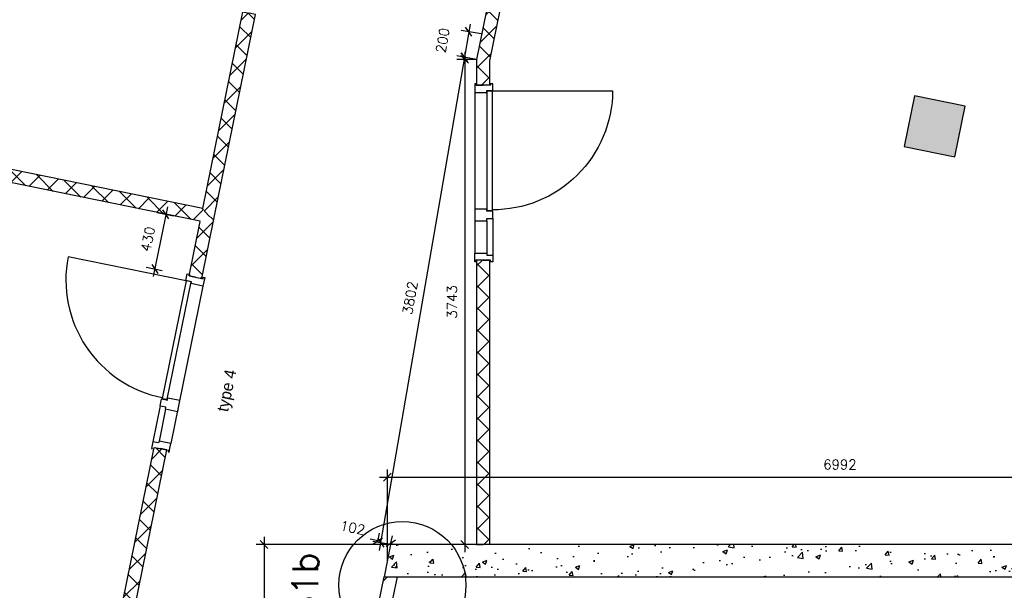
# Model space of a CAD drawing. Extents: x 145187 to 222247, y 87753 to 171871.
# Tile 33 of 37: x 158318 to 165923, y 142477 to 146881. Entities that reach past the tile are written whole.
import ezdxf
from ezdxf.enums import TextEntityAlignment as Align

# ---------------------------------------------------------------- set-up
doc = ezdxf.new("R2010")
doc.units = 0
doc.header["$LTSCALE"] = 5
doc.header["$MEASUREMENT"] = 0
doc.header["$PDMODE"] = 3
doc.header["$PDSIZE"] = 0.1
doc.layers.get('0').update_dxf_attribs({"linetype": 'CONTINUOUS'})
doc.layers.get('DEFPOINTS').update_dxf_attribs({"linetype": 'CONTINUOUS'})
for name, color, linetype in [('_DETAILNUMMERS', 4, 'CONTINUOUS'), ('_DETAILNUMMERSTEKST', 4, 'CONTINUOUS'), ('A--01A1_ACEER', 1, 'CONTINUOUS'), ('A--A22--_F123-', 9, 'CONTINUOUS'), ('A--L21A2_ISOLATIE', 1, 'CONTINUOUS'), ('A--L22--', 3, 'CONTINUOUS'), ('A--L22--_F--3-', 7, 'CONTINUOUS'), ('A--L31--', 2, 'CONTINUOUS'), ('A--L32--', 7, 'CONTINUOUS'), ('A--L32--_F123-', 1, 'CONTINUOUS'), ('A--L32--_F123-DRAAIR', 7, 'CONTINUOUS'), ('A--M$1A-_F123-', 1, 'CONTINUOUS'), ('A--M1$A-_F123-', 1, 'CONTINUOUS'), ('TEKSTKOZIJNMERK', 2, 'CONTINUOUS'), ('X--LR---_CP', 7, 'CONTINUOUS')]:
    doc.layers.add(name, color=color, linetype=linetype)
doc.styles.add('ALFA-0_25', font='ROMANS')
doc.styles.add('B-01', font='b-gbp')
doc.styles.add('HIEMSTRA', font='romans.shx')
doc.dimstyles.new('1op2', dxfattribs={"dimscale": 30, "dimtxt": 2.5, "dimasz": 2, "dimexe": 2, "dimexo": 0, "dimgap": 2, "dimtad": 1, "dimdec": 0, "dimzin": 0, "dimdsep": 46, "dimtxsty": 'HIEMSTRA', "dimblk1": 'OBLIQUE', "dimblk2": 'OBLIQUE', "dimsah": 1, "dimcen": -3, "dimdle": 2, "dimclrd": 2, "dimclre": 2, "dimclrt": 3, "dimadec": 0, "dimazin": 0, "dimtfac": 1, "dimtdec": 0, "dimtofl": 0, "dimtmove": 2, "dimatfit": 3, "dimldrblk": 'OBLIQUE', "dimfxl": 0, "dimtvp": 0.833333, "dimtolj": 1, "dimtzin": 0, "dimarcsym": 0})
doc.dimstyles.new('STANDARD$0', dxfattribs={"dimscale": 50, "dimtxt": 2.5, "dimasz": 2, "dimexe": 2, "dimexo": 0, "dimgap": 2, "dimtad": 1, "dimdec": 0, "dimzin": 0, "dimdsep": 46, "dimtxsty": 'ALFA-0_25', "dimblk1": 'OBLIQUE', "dimblk2": 'OBLIQUE', "dimsah": 1, "dimcen": -3, "dimdle": 2, "dimclrd": 1, "dimclre": 1, "dimclrt": 2, "dimadec": 0, "dimazin": 0, "dimtfac": 0.666667, "dimtofl": 0, "dimtmove": 2, "dimatfit": 3, "dimldrblk": 'OBLIQUE', "dimfxl": 0, "dimtvp": 0.833333, "dimtolj": 1, "dimtzin": 0, "dimarcsym": 0})

# ---------------------------------------------------------------- blocks, each defined once
blk = doc.blocks.new('dr_930type4')
at = {"layer": 'A--L32--_F123-', "color": 1}
for p, q in [((67, 0), (1307, 0)), ((1038, -139), (1322, -139)), ((1057, -93.8), (1307, -93.8))]:
    blk.add_line(p, q, dxfattribs=at)
at = {"layer": 'A--L32--_F123-'}
for points in [[(0, -9), (0, 0), (67, 0), (67, -93.8), (52, -93.8), (52, -139), (0, -139), (0, -121), (12, -121), (12, -9), (0, -9)], [(969, 0), (1055, 0), (1057, 0), (1057, -93.8), (1057, -93.8), (1040, -93.8), (1040, -137), (1038, -139), (986, -139), (984, -137), (984, -93.8), (969, -93.8), (967, -93.8), (967, 0)], [(1374, -9), (1374, 0), (1307, 0), (1307, -93.8), (1322, -93.8), (1322, -139), (1374, -139), (1374, -121), (1362, -121), (1362, -9), (1374, -9)], [(54, -95.6), (54, -135.6), (980.1, -135.6), (977.1, -95.6), (54, -95.6)]]:
    blk.add_lwpolyline(points, close=True, dxfattribs=at)
blk.add_point((1374, 0), dxfattribs=at)
blk.add_point((1374, 0), dxfattribs=at)
at = {"layer": 'A--L32--_F123-DRAAIR', "color": 1}
blk.add_lwpolyline([(54, -135.6), (54, -1065.6, 0.414214), (973, -135.8)], format="xyb", dxfattribs=at)
at = {"layer": 'X--LR---_CP', "color": 1, "linetype": 'Continuous'}
blk.add_point((0, 0), dxfattribs=at)
at = {"layer": 'X--LR---_CP', "color": 1}
blk.add_point((982, 0), dxfattribs=at)
blk = doc.blocks.new('DETAILNR')
at = {"layer": '_DETAILNUMMERS'}
blk.add_circle((32.9, -23.2), 490.7, dxfattribs=at)
at = {"layer": 'X--LR---_CP'}
blk.add_point((0, 0), dxfattribs=at)
at = {"layer": '_DETAILNUMMERSTEKST', "style": 'ALFA-0_25'}
blk.add_attdef('DETAILNR', text='', height=200, rotation=90, dxfattribs=at).set_placement((-618.4, 223.8), align=Align.RIGHT)
blk = doc.blocks.new('_OBLIQUE')
at = {"color": 0, "linetype": 'ByBlock'}
blk.add_line((-0.5, -0.5), (0.5, 0.5), dxfattribs=at)
blk = doc.blocks.new('*D173')
at = {"layer": 'A--M$1A-_F123-', "color": 1, "linetype": 'Continuous', "lineweight": -2}
for p, q in [((16610, 2466.9), (16610, 3171.8)), ((23602.4, 2509.9), (23602.4, 3171.8)), ((16550, 3111.8), (23662.4, 3111.8))]:
    blk.add_line(p, q, dxfattribs=at)
at = {"layer": 'DEFPOINTS', "color": 0, "linetype": 'Continuous'}
for p in [(23602.4, 3111.8), (23602.4, 2509.9), (16610, 2466.9)]:
    blk.add_point(p, dxfattribs=at)
at = {"layer": 'A--M$1A-_F123-', "color": 1, "linetype": 'Continuous', "lineweight": -2, "xscale": 60, "yscale": 60, "zscale": 60, "rotation": 180}
blk.add_blockref('_OBLIQUE', (16610, 3111.8), dxfattribs=at)
at = {"layer": 'A--M$1A-_F123-', "color": 1, "linetype": 'Continuous', "lineweight": -2, "xscale": 60, "yscale": 60, "zscale": 60}
blk.add_blockref('_OBLIQUE', (23602.4, 3111.8), dxfattribs=at)
at = {"layer": 'A--M$1A-_F123-', "color": 2, "linetype": 'Continuous', "insert": (20106.2, 3209.3), "char_height": 75, "attachment_point": 5, "style": 'ALFA-0_25'}
blk.add_mtext('\\A1;6992', dxfattribs=at)
blk = doc.blocks.new('*D174')
at = {"layer": 'A--M1$A-_F123-', "color": 2, "linetype": 'Continuous', "lineweight": -2}
for p, q in [((16535.3, 2612.3), (16549.1, 2679.8)), ((16537.1, 2621), (16478.3, 2633)), ((16635.4, 2591.9), (16649.2, 2659.4)), ((16637.2, 2600.6), (16696, 2588.7))]:
    blk.add_line(p, q, dxfattribs=at)
at = {"layer": 'DEFPOINTS', "color": 0, "linetype": 'Continuous'}
for p in [(16535.3, 2612.3), (16537.1, 2621), (16635.4, 2591.9)]:
    blk.add_point(p, dxfattribs=at)
at = {"layer": 'A--M1$A-_F123-', "color": 2, "linetype": 'Continuous', "lineweight": -2, "xscale": 60, "yscale": 60, "zscale": 60}
for p, rotation in [((16537.1, 2621), 348.4862903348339), ((16637.2, 2600.6), 168.4862903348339)]:
    blk.add_blockref('_OBLIQUE', p, dxfattribs=dict(at, rotation=rotation))
at = {"layer": 'A--M1$A-_F123-', "color": 3, "linetype": 'Continuous', "insert": (16342.4, 2721.3), "char_height": 75, "attachment_point": 5, "rotation": 348.48629, "style": 'HIEMSTRA'}
blk.add_mtext('\\A1;102', dxfattribs=at)
blk = doc.blocks.new('*D180')
at = {"layer": 'A--M1$A-_F123-', "color": 2, "linetype": 'Continuous', "lineweight": -2}
for p, q in [((14910.9, 5198.7), (14801.1, 4659.7)), ((14832.1, 5153.5), (14957.7, 5127.9)), ((14746.3, 4732.1), (14871.9, 4706.5))]:
    blk.add_line(p, q, dxfattribs=at)
at = {"layer": 'DEFPOINTS', "color": 0, "linetype": 'Continuous'}
for p in [(14832.1, 5153.5), (14746.3, 4732.1), (14813.1, 4718.5)]:
    blk.add_point(p, dxfattribs=at)
at = {"layer": 'A--M1$A-_F123-', "color": 2, "linetype": 'Continuous', "lineweight": -2, "xscale": 60, "yscale": 60, "zscale": 60}
for p, rotation in [((14898.9, 5139.9), 78.48629033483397), ((14813.1, 4718.5), 258.486290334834)]:
    blk.add_blockref('_OBLIQUE', p, dxfattribs=dict(at, rotation=rotation))
at = {"layer": 'A--M1$A-_F123-', "color": 3, "linetype": 'Continuous', "insert": (14760.4, 4948.7), "char_height": 75, "attachment_point": 5, "rotation": 78.48629, "style": 'HIEMSTRA'}
blk.add_mtext('\\A1;430', dxfattribs=at)
blk = doc.blocks.new('*U191')
at = {"layer": 'A--A22--_F123-', "linetype": 'Continuous'}
for p, q in [((-54.9, -19), (-29.8, 6.1)), ((30.4, -101.3), (-54.4, -16.5)), ((-98.3, -232.1), (29.8, -104)), ((1.7, -242.3), (-83.1, -157.5)), ((-27, -383.3), (-111.8, -298.5)), ((-141.7, -445.2), (-13.6, -317.1)), ((-55.8, -524.2), (-140.5, -439.5)), ((-185.1, -658.4), (-57, -530.2)), ((-84.5, -665.2), (-169.3, -580.5)), ((-228.5, -871.5), (-100.4, -743.3)), ((-113.2, -806.2), (-198, -721.4)), ((-141.9, -947.2), (-226.7, -862.4)), ((-272, -1084.6), (-143.8, -956.4)), ((-170.6, -1088.2), (-255.4, -1003.4)), ((-315.4, -1297.7), (-187.2, -1169.6)), ((-199.4, -1229.2), (-284.1, -1144.4)), ((-228.1, -1370.2), (-312.9, -1285.4)), ((-358.8, -1510.8), (-230.6, -1382.7)), ((-256.8, -1511.2), (-341.6, -1426.4)), ((-402.2, -1723.9), (-274, -1595.8)), ((-285.5, -1652.1), (-370.3, -1567.4)), ((-314.2, -1793.1), (-399, -1708.3)), ((-445.6, -1937.1), (-317.5, -1808.9)), ((-343, -1934.1), (-427.7, -1849.3)), ((-489, -2150.2), (-360.9, -2022)), ((-371.7, -2075.1), (-456.5, -1990.3)), ((-400.4, -2216.1), (-485.2, -2131.3)), ((-532.4, -2363.3), (-404.3, -2235.1)), ((-429.1, -2357.1), (-513.9, -2272.3)), ((-457.8, -2498.1), (-542.6, -2413.3)), ((-575.8, -2576.4), (-447.7, -2448.3)), ((-486.6, -2639), (-571.3, -2554.3)), ((-619.3, -2789.5), (-491.1, -2661.4)), ((-515.3, -2780), (-600.1, -2695.2)), ((-662.7, -3002.7), (-534.5, -2874.5)), ((-544, -2921), (-628.8, -2836.2)), ((-572.7, -3062), (-657.5, -2977.2)), ((-706.1, -3215.8), (-577.9, -3087.6)), ((-601.4, -3203), (-686.2, -3118.2)), ((-630.1, -3344), (-714.9, -3259.2)), ((-749.5, -3428.9), (-621.3, -3300.7)), ((-658.9, -3485), (-743.6, -3400.2)), ((-792.9, -3642), (-664.7, -3513.9)), ((-687.6, -3625.9), (-772.4, -3541.2)), ((-716.3, -3766.9), (-801.1, -3682.2)), ((-836.3, -3855.1), (-708.2, -3727)), ((-745, -3907.9), (-829.8, -3823.1)), ((-879.7, -4068.2), (-751.6, -3940.1)), ((-773.7, -4048.9), (-858.5, -3964.1)), ((-802.5, -4189.9), (-887.2, -4105.1)), ((-923.1, -4281.4), (-795, -4153.2)), ((-831.2, -4330.9), (-916, -4246.1)), ((-966.6, -4494.5), (-838.4, -4366.3)), ((-859.9, -4471.9), (-944.7, -4387.1)), ((-888.6, -4612.9), (-973.4, -4528.1)), ((-1010, -4707.6), (-881.8, -4579.4)), ((-917.3, -4753.8), (-1002.1, -4669.1)), ((-1053.4, -4920.7), (-925.2, -4792.6)), ((-946.1, -4894.8), (-1030.8, -4810)), ((-1096.8, -5133.8), (-968.6, -5005.7)), ((-974.8, -5035.8), (-1059.6, -4951)), ((-1003.5, -5176.8), (-1088.3, -5092)), ((-1140.2, -5347), (-1012, -5218.8)), ((-1032.2, -5317.8), (-1117, -5233)), ((-1060.9, -5458.8), (-1145.7, -5374)), ((-1106.5, -5482.9), (-1055.5, -5431.9))]:
    blk.add_line(p, q, dxfattribs=at)
blk = doc.blocks.new('*U189')
at = {"layer": 'A--L22--_F--3-', "color": 3, "linetype": 'Continuous'}
for points in [[(-49, 10), (-49, 10), (-1166.7, -5476.9), (-1166.7, -5476.9)], [(39, -59), (39, -59), (-1066.7, -5486.9), (-1066.7, -5486.9)]]:
    blk.add_lwpolyline(points, dxfattribs=at)
at = {"layer": 'A--A22--_F123-'}
blk.add_blockref('*U191', (0, 0), dxfattribs=at)
blk = doc.blocks.new('*U192')
at = {"layer": 'A--A22--_F123-', "linetype": 'Continuous'}
for p, q in [((-50, -44.1), (-5.9, 0)), ((50, -123.7), (-50, -23.7)), ((-50, -213.8), (50, -113.8)), ((50, -293.4), (-50, -193.4)), ((-50, -383.5), (50, -283.5)), ((50, -463.2), (-50, -363.2)), ((-50, -553.2), (50, -453.2)), ((50, -632.9), (-50, -532.9)), ((-50, -722.9), (50, -622.9)), ((50, -802.6), (-50, -702.6)), ((-50, -892.6), (50, -792.6)), ((50, -972.3), (-50, -872.3)), ((-50, -1062.4), (50, -962.4)), ((50, -1142), (-50, -1042)), ((-50, -1232.1), (50, -1132.1)), ((50, -1311.7), (-50, -1211.7)), ((-50, -1401.8), (50, -1301.8)), ((50, -1481.4), (-50, -1381.4)), ((-50, -1571.5), (50, -1471.5)), ((50, -1651.1), (-50, -1551.1)), ((-50, -1741.2), (50, -1641.2)), ((50, -1820.8), (-50, -1720.8)), ((-50, -1910.9), (50, -1810.9)), ((50, -1990.5), (-50, -1890.5)), ((-50, -2080.6), (50, -1980.6)), ((50, -2160.2), (-50, -2060.2)), ((6.5, -2193.8), (50, -2150.3))]:
    blk.add_line(p, q, dxfattribs=at)
blk = doc.blocks.new('*U190')
at = {"layer": 'A--L22--_F--3-', "color": 3, "linetype": 'Continuous'}
for points in [[(0, 0), (-50, 0), (-50, -2193.8), (0, -2193.8)], [(0, 0), (50, 0), (50, -2193.8), (0, -2193.8)]]:
    blk.add_lwpolyline(points, dxfattribs=at)
at = {"layer": 'A--A22--_F123-'}
blk.add_blockref('*U192', (0, 0), dxfattribs=at)
blk = doc.blocks.new('*U194')
at = {"layer": 'A--A22--_F123-', "linetype": 'Continuous'}
for p, q in [((-50, -61.2), (10.2, -1)), ((50, -140.8), (-50, -40.8)), ((-13.5, -194.5), (50, -130.9))]:
    blk.add_line(p, q, dxfattribs=at)
blk = doc.blocks.new('*U193')
at = {"layer": 'A--L22--_F--3-', "color": 3, "linetype": 'Continuous'}
for points in [[(-50, 5), (-50, 5), (-50, -194.5), (0, -194.5)], [(50, -5), (50, -5), (50, -194.5), (0, -194.5)]]:
    blk.add_lwpolyline(points, dxfattribs=at)
at = {"layer": 'A--A22--_F123-'}
blk.add_blockref('*U194', (0, 0), dxfattribs=at)
blk = doc.blocks.new('*U197')
at = {"layer": 'A--A22--_F123-', "linetype": 'Continuous'}
h = blk.add_hatch(dxfattribs=at)
h.set_pattern_fill('ALFAKRS', color=256, scale=120, style=0)
h.set_pattern_definition([(45, (-15223.05, -5124.87), (-84.8528, 84.8528), []), (135, (-15223.05, -5124.87), (-84.8528, -84.8528), [])])
h.paths.add_polyline_path([(0, 0), (-39, 59), (270.5, 1578.3), (319.5, 1568.3), (368.5, 1558.3), (49, -10)])
at = {"layer": 'A--L22--_F--3-', "color": 3, "linetype": 'Continuous'}
for points in [[(-39, 59), (-39, 59), (270.5, 1578.3), (319.5, 1568.3)], [(49, -10), (49, -10), (368.5, 1558.3), (319.5, 1568.3)]]:
    blk.add_lwpolyline(points, dxfattribs=at)
blk = doc.blocks.new('*U199')
at = {"layer": 'A--A22--_F123-', "linetype": 'Continuous'}
for p, q in [((715.5, 3762.9), (794.7, 3842.1)), ((820.3, 3776.4), (744.2, 3852.4)), ((672.1, 3549.8), (800.2, 3678)), ((791.6, 3635.4), (706.8, 3720.2)), ((762.8, 3494.4), (678.1, 3579.2)), ((628.7, 3336.7), (756.8, 3464.9)), ((734.1, 3353.4), (649.3, 3438.2)), ((705.4, 3212.4), (620.6, 3297.2)), ((585.3, 3123.6), (713.4, 3251.7)), ((676.7, 3071.4), (591.9, 3156.2)), ((541.8, 2910.5), (670, 3038.6)), ((648, 2930.4), (563.2, 3015.2)), ((498.4, 2697.3), (626.6, 2825.5)), ((619.2, 2789.4), (534.5, 2874.2)), ((590.5, 2648.5), (505.7, 2733.2)), ((455, 2484.2), (583.2, 2612.4)), ((561.8, 2507.5), (477, 2592.3)), ((533.1, 2366.5), (448.3, 2451.3)), ((411.6, 2271.1), (539.8, 2399.3)), ((504.4, 2225.5), (419.6, 2310.3)), ((368.2, 2058), (496.3, 2186.2)), ((475.6, 2084.5), (390.9, 2169.3)), ((446.9, 1943.5), (362.1, 2028.3)), ((324.8, 1844.9), (452.9, 1973)), ((418.2, 1802.5), (333.4, 1887.3)), ((281.4, 1631.8), (409.5, 1759.9)), ((389.5, 1661.6), (304.7, 1746.3)), ((360.8, 1520.6), (276, 1605.4)), ((238, 1418.6), (366.1, 1546.8)), ((332.1, 1379.6), (247.3, 1464.4)), ((194.5, 1205.5), (322.7, 1333.7)), ((303.3, 1238.6), (218.5, 1323.4)), ((274.6, 1097.6), (189.8, 1182.4)), ((151.1, 992.4), (279.3, 1120.6)), ((245.9, 956.6), (161.1, 1041.4)), ((107.7, 779.3), (235.9, 907.4)), ((217.2, 815.6), (132.4, 900.4)), ((64.3, 566.2), (192.5, 694.3)), ((188.5, 674.7), (103.7, 759.4)), ((159.7, 533.7), (75, 618.4)), ((20.9, 353), (149, 481.2)), ((131, 392.7), (46.2, 477.5)), ((102.3, 251.7), (17.5, 336.5)), ((-22.5, 139.9), (105.6, 268.1)), ((73.6, 110.7), (-11.2, 195.5)), ((18.3, -3.7), (-39.9, 54.5)), ((6, -1.2), (62.2, 55))]:
    blk.add_line(p, q, dxfattribs=at)
blk = doc.blocks.new('*U198')
at = {"layer": 'A--L22--_F--3-', "color": 3, "linetype": 'Continuous'}
for points in [[(0, 0), (-49, 10), (734.1, 3854.5), (783.1, 3844.5)], [(0, 0), (49, -10), (832.1, 3834.5), (783.1, 3844.5)]]:
    blk.add_lwpolyline(points, dxfattribs=at)
at = {"layer": 'A--A22--_F123-'}
blk.add_blockref('*U199', (0, 0), dxfattribs=at)
blk = doc.blocks.new('*U201')
at = {"layer": 'A--A22--_F123-', "linetype": 'Continuous'}
for p, q in [((-6034.9, 1178.3), (-5950.1, 1263.1)), ((-5882.2, 1147.2), (-6010.3, 1275.3)), ((-5893.9, 1149.6), (-5809.1, 1234.4)), ((-5669.1, 1103.8), (-5797.2, 1231.9)), ((-5752.9, 1120.9), (-5668.1, 1205.6)), ((-5611.9, 1092.1), (-5527.2, 1176.9)), ((-5455.9, 1060.4), (-5584.1, 1188.5)), ((-5471, 1063.4), (-5386.2, 1148.2)), ((-5242.8, 1016.9), (-5371, 1145.1)), ((-5330, 1034.7), (-5245.2, 1119.5)), ((-5189, 1006), (-5104.2, 1090.8)), ((-5029.7, 973.5), (-5157.9, 1101.7)), ((-5048, 977.3), (-4963.2, 1062)), ((-4816.6, 930.1), (-4944.7, 1058.3)), ((-4907, 948.5), (-4822.2, 1033.3)), ((-4766, 919.8), (-4681.2, 1004.6)), ((-4603.5, 886.7), (-4731.6, 1014.9)), ((-4625, 891.1), (-4540.2, 975.9)), ((-4390.4, 843.3), (-4518.5, 971.5)), ((-4484, 862.4), (-4399.3, 947.2)), ((-4343.1, 833.7), (-4258.3, 918.4)), ((-4177.2, 799.9), (-4305.4, 928)), ((-4202.1, 804.9), (-4117.3, 889.7)), ((-3964.1, 756.5), (-4092.3, 884.6)), ((-4061.1, 776.2), (-3976.3, 861)), ((-3751, 713.1), (-3879.2, 841.2)), ((-3920.1, 747.5), (-3835.3, 832.3)), ((-3779.1, 718.8), (-3694.3, 803.6)), ((-3537.9, 669.6), (-3666, 797.8)), ((-3638.1, 690.1), (-3553.3, 774.8)), ((-3497.1, 661.3), (-3412.4, 746.1)), ((-3324.8, 626.2), (-3452.9, 754.4)), ((-3356.2, 632.6), (-3271.4, 717.4)), ((-3111.6, 582.8), (-3239.8, 711)), ((-3215.2, 603.9), (-3130.4, 688.7)), ((-3074.2, 575.2), (-2989.4, 660)), ((-2898.5, 539.4), (-3026.7, 667.6)), ((-2933.2, 546.5), (-2848.4, 631.3)), ((-2685.4, 496), (-2813.6, 624.2)), ((-2792.2, 517.8), (-2707.4, 602.5)), ((-2651.2, 489), (-2566.4, 573.8)), ((-2472.3, 452.6), (-2600.4, 580.7)), ((-2510.2, 460.3), (-2425.5, 545.1)), ((-2259.2, 409.2), (-2387.3, 537.3)), ((-2369.2, 431.6), (-2284.5, 516.4)), ((-2228.3, 402.9), (-2143.5, 487.7)), ((-2046.1, 365.8), (-2174.2, 493.9)), ((-2087.3, 374.2), (-2002.5, 458.9)), ((-1832.9, 322.3), (-1961.1, 450.5)), ((-1946.3, 345.4), (-1861.5, 430.2)), ((-1805.3, 316.7), (-1720.5, 401.5)), ((-1619.8, 278.9), (-1748, 407.1)), ((-1664.3, 288), (-1579.5, 372.8)), ((-1406.7, 235.5), (-1534.9, 363.7)), ((-1523.3, 259.3), (-1438.5, 344.1)), ((-1382.3, 230.6), (-1297.6, 315.3)), ((-1193.6, 192.1), (-1321.7, 320.3)), ((-1241.4, 201.8), (-1156.6, 286.6)), ((-980.5, 148.7), (-1108.6, 276.9)), ((-1100.4, 173.1), (-1015.6, 257.9)), ((-959.4, 144.4), (-874.6, 229.2)), ((-767.3, 105.3), (-895.5, 233.4)), ((-818.4, 115.7), (-733.6, 200.5)), ((-554.2, 61.9), (-682.4, 190)), ((-677.4, 87), (-592.6, 171.7)), ((-536.4, 58.2), (-451.6, 143)), ((-341.1, 18.5), (-469.3, 146.6)), ((-395.4, 29.5), (-310.7, 114.3)), ((-128, -25), (-256.2, 103.2)), ((-254.5, 0.8), (-169.7, 85.6)), ((-113.5, -27.9), (-34.1, 51.5)), ((-32.8, 49.5), (-43, 59.8))]:
    blk.add_line(p, q, dxfattribs=at)
blk = doc.blocks.new('*U200')
at = {"layer": 'A--L22--_F--3-', "color": 3, "linetype": 'Continuous'}
for points in [[(-59, -39), (-59, -39), (-6073.1, 1186.1), (-6063.2, 1235.1)], [(-39, 59), (-39, 59), (-6053.2, 1284.1), (-6063.2, 1235.1)]]:
    blk.add_lwpolyline(points, dxfattribs=at)
at = {"layer": 'A--A22--_F123-'}
blk.add_blockref('*U201', (0, 0), dxfattribs=at)
blk = doc.blocks.new('*U203')
at = {"layer": 'A--A22--_F123-', "linetype": 'Continuous'}
for p, q in [((141, 441.9), (116.9, 466.1)), ((10.2, 300.6), (138.4, 428.7)), ((112.3, 300.9), (27.5, 385.7)), ((83.6, 159.9), (-1.2, 244.7)), ((-33.2, 87.5), (94.9, 215.6)), ((54.9, 18.9), (-29.9, 103.7)), ((40.7, -8.3), (51.5, 2.5))]:
    blk.add_line(p, q, dxfattribs=at)
blk = doc.blocks.new('*U202')
at = {"layer": 'A--L22--_F--3-', "color": 3, "linetype": 'Continuous'}
for points in [[(0, 0), (49, -10), (144.8, 460.4), (144.8, 460.4)], [(0, 0), (-49, 10), (36.8, 431.3), (36.8, 431.3)]]:
    blk.add_lwpolyline(points, dxfattribs=at)
at = {"layer": 'A--A22--_F123-'}
blk.add_blockref('*U203', (0, 0), dxfattribs=at)
blk = doc.blocks.new('*D206')
at = {"layer": 'A--M$1A-_F123-', "color": 2, "lineweight": -2}
for p, q in [((16696, 2591.9), (15597.4, 2591.9)), ((15657.4, 2651.9), (15657.4, -582.8)), ((15657.4, -522.8), (15597.4, -522.8))]:
    blk.add_line(p, q, dxfattribs=at)
at = {"layer": 'DEFPOINTS', "color": 0}
for p in [(16696, 2591.9), (15657.4, -522.8), (15657.4, -522.8)]:
    blk.add_point(p, dxfattribs=at)
at = {"layer": 'A--M$1A-_F123-', "color": 2, "lineweight": -2, "xscale": 60, "yscale": 60, "zscale": 60}
for p, rotation in [((15657.4, 2591.9), 90), ((15657.4, -522.8), 270)]:
    blk.add_blockref('_OBLIQUE', p, dxfattribs=dict(at, rotation=rotation))
at = {"layer": 'A--M$1A-_F123-', "color": 3, "insert": (15559.9, 1034.6), "char_height": 75, "attachment_point": 5, "rotation": 90, "style": 'HIEMSTRA'}
blk.add_mtext('\\A1;3115', dxfattribs=at)
blk = doc.blocks.new('*D207')
at = {"layer": 'A--M$1A-_F123-', "color": 2, "lineweight": -2}
for p, q in [((17333.8, 6532.4), (17179.7, 6559)), ((17249, 6607.9), (17194.6, 6292.5)), ((17299.8, 6335.2), (17145.6, 6361.8))]:
    blk.add_line(p, q, dxfattribs=at)
at = {"layer": 'DEFPOINTS', "color": 0}
for p in [(17333.8, 6532.4), (17204.8, 6351.6), (17299.8, 6335.2)]:
    blk.add_point(p, dxfattribs=at)
at = {"layer": 'A--M$1A-_F123-', "color": 2, "lineweight": -2, "xscale": 60, "yscale": 60, "zscale": 60}
for p, rotation in [((17238.8, 6548.8), 80.2046483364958), ((17204.8, 6351.6), 260.2046483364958)]:
    blk.add_blockref('_OBLIQUE', p, dxfattribs=dict(at, rotation=rotation))
at = {"layer": 'A--M$1A-_F123-', "color": 3, "insert": (17037, 6482.1), "char_height": 75, "attachment_point": 5, "rotation": 80.20465, "style": 'HIEMSTRA'}
blk.add_mtext('\\A1;200', dxfattribs=at)
blk = doc.blocks.new('*D208')
at = {"layer": 'A--M$1A-_F123-', "color": 2, "lineweight": -2}
for p, q in [((17207.5, 6395.2), (17207.5, 2531.9)), ((17299.8, 6335.2), (17147.5, 6335.2)), ((17299.8, 2591.9), (17147.5, 2591.9))]:
    blk.add_line(p, q, dxfattribs=at)
at = {"layer": 'DEFPOINTS', "color": 0}
for p in [(17299.8, 6335.2), (17207.5, 2591.9), (17299.8, 2591.9)]:
    blk.add_point(p, dxfattribs=at)
at = {"layer": 'A--M$1A-_F123-', "color": 2, "lineweight": -2, "xscale": 60, "yscale": 60, "zscale": 60}
for p, rotation in [((17207.5, 6335.2), 90), ((17207.5, 2591.9), 270)]:
    blk.add_blockref('_OBLIQUE', p, dxfattribs=dict(at, rotation=rotation))
at = {"layer": 'A--M$1A-_F123-', "color": 3, "insert": (17110, 4463.6), "char_height": 75, "attachment_point": 5, "rotation": 90, "style": 'HIEMSTRA'}
blk.add_mtext('\\A1;3743', dxfattribs=at)
blk = doc.blocks.new('*D209')
at = {"layer": 'A--M$1A-_F123-', "color": 2, "lineweight": -2}
for p, q in [((17215, 6410.7), (16547.8, 2546.2)), ((17299.8, 6335.2), (17145.6, 6361.8)), ((16635.4, 2591.9), (16498.9, 2615.5))]:
    blk.add_line(p, q, dxfattribs=at)
at = {"layer": 'DEFPOINTS', "color": 0}
for p in [(17299.8, 6335.2), (16558, 2605.3), (16635.4, 2591.9)]:
    blk.add_point(p, dxfattribs=at)
at = {"layer": 'A--M$1A-_F123-', "color": 2, "lineweight": -2, "xscale": 60, "yscale": 60, "zscale": 60}
for p, rotation in [((17204.8, 6351.6), 80.2046483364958), ((16558, 2605.3), 260.2046483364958)]:
    blk.add_blockref('_OBLIQUE', p, dxfattribs=dict(at, rotation=rotation))
at = {"layer": 'A--M$1A-_F123-', "color": 3, "insert": (16785.3, 4495), "char_height": 75, "attachment_point": 5, "rotation": 80.20465, "style": 'HIEMSTRA'}
blk.add_mtext('\\A1;3802', dxfattribs=at)
blk = doc.blocks.new('A$C7F6F1BED')
at = {"layer": 'A--L21A2_ISOLATIE', "linetype": 'Continuous', "ltscale": 10}
h = blk.add_hatch(dxfattribs=at)
h.set_pattern_fill('AR-CONC', color=256, scale=50, style=0)
h.set_pattern_definition([(50, (-8624.1, 3269.57), (358.63, -31.376), [37.5, -412.5]), (355, (-8624.1, 3269.57), (-69.3757, 376.096), [30, -330]), (100.4514, (-8594.2, 3266.95), (289.2547, 344.72), [31.87, -350.571]), (46.1842, (-8624.1, 3369.57), (533.6205, -82.7595), [56.25, -618.75]), (96.6356, (-8579.63, 3362.67), (467.331, 487.059), [47.805, -525.856]), (351.1842, (-8624.1, 3369.57), (467.331, 487.059), [45, -495]), (21, (-8574.1, 3344.57), (298.4535, -201.3094), [37.5, -412.5]), (326, (-8574.1, 3344.57), (121.6577, 362.575), [30, -330]), (71.4514, (-8549.23, 3327.8), (420.1113, 161.2652), [31.87, -350.571]), (37.5, (-8624.1, 3269.57), (6.0799, 166.4469), [0, -326, 0, -335, 0, -331.25]), (7.5, (-8624.1, 3269.57), (131.5348, 197.2059), [0, -191, 0, -318.5, 0, -126.25]), (327.5, (-8735.6, 3269.57), (266.9112, -11.27744), [0, -125, 0, -390, 0, -517.5]), (317.5, (-8785.6, 3269.57), (291.593, 50.0525), [0, -162.5, 0, -259, 0, -367.5])])
h.paths.add_polyline_path([(9353.7, 5588.1), (9302.8, 5338.1), (16320.1, 5338.1), (16320.1, 5588.1)])
at = {"layer": 'A--L31--', "linetype": 'Continuous', "ltscale": 10}
blk.add_hatch(color=53, dxfattribs=at).paths.add_polyline_path([(13319.3, 8658.8), (13711.2, 8579), (13791.1, 8971), (13399.1, 9050.8)])
at = {"layer": 'A--L21A2_ISOLATIE', "color": 2, "linetype": 'Continuous', "ltscale": 10}
blk.add_lwpolyline([(9353.7, 5588.1), (9302.8, 5338.1), (16320.1, 5338.1), (16320.1, 5588.1)], close=True, dxfattribs=at)
at = {"layer": 'A--L31--', "color": 1, "linetype": 'Continuous', "ltscale": 10}
blk.add_line((9295.9, 5304.2), (9329.8, 5338.1), dxfattribs=at)
blk.add_lwpolyline([(13319.3, 8658.8), (13711.2, 8579), (13791.1, 8971), (13399.1, 9050.8)], close=True, dxfattribs=at)
at = {"layer": 'A--L31--', "linetype": 'Continuous', "ltscale": 10}
blk.add_lwpolyline([(9302.8, 5338.1), (9405, 5338.1), (9338, 5018.6), (9241.9, 5038)], close=True, dxfattribs=at)
at = {"layer": 'A--L21A2_ISOLATIE', "linetype": 'Continuous', "ltscale": 10, "rotation": 359.4938626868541}
blk.add_blockref('DETAILNR', (9412.3, 5298.2), dxfattribs=at).add_auto_attribs({'DETAILNR': 'ho1b'})
at = {"layer": 'A--L22--'}
for name, p in [('*U189', (11184.7, 14808.2)), ('*U197', (7941.3, 8121)), ('*U200', (7941.3, 8121)), ('*U193', (10068.1, 9326.3)), ('*U202', (7845.5, 7650.6)), ('*U190', (10068.1, 7781.8)), ('*U198', (6792.9, 2483.3))]:
    blk.add_blockref(name, p, dxfattribs=at)
at = {"layer": 'A--L32--', "linetype": 'Continuous', "xscale": -1, "rotation": 90}
blk.add_blockref('dr_930type4', (10003.1, 9143.8), dxfattribs=at)
at = {"layer": 'A--L32--', "linetype": 'Continuous', "rotation": 258.4862903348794}
blk.add_blockref('dr_930type4', (7917.5, 7648.2), dxfattribs=at)
at = {"layer": 'TEKSTKOZIJNMERK', "style": 'B-01'}
blk.add_text('type 4', height=90, rotation=78.48629, dxfattribs=at).set_placement((8097.1, 6606.5))
at = {"layer": 'A--M$1A-_F123-'}
dim = blk.add_aligned_dim(p1=(10052.1, 9528.5), p2=(10018.1, 9331.3), distance=-96.4, dimstyle='1op2', dxfattribs=at)
dim.commit()
dim.dimension.update_dxf_attribs({"geometry": '*D207', "text_midpoint": (9755.3, 9478.2), "insert": (-7281.7, 2996.1)})
for base, p1, p2, angle, picture, middle in [((9276.3, 5601.4), (10018.1, 9331.3), (9353.7, 5588.1), 80.20465, '*D209', (9503.6, 7491.2)), ((9925.7, 5588.1), (10018.1, 9331.3), (10018.1, 5588.1), 90, '*D208', (9828.2, 7459.7)), ((8375.7, 2473.4), (9414.3, 5588.1), (8375.7, 2473.4), 90, '*D206', (8278.2, 4030.7))]:
    dim = blk.add_linear_dim(base=base, p1=p1, p2=p2, angle=angle, dimstyle='1op2', dxfattribs=at)
    dim.commit()
    dim.dimension.update_dxf_attribs({"geometry": picture, "text_midpoint": middle, "insert": (-7281.7, 2996.1)})
at = {"layer": 'A--M$1A-_F123-', "linetype": 'Continuous'}
dim = blk.add_linear_dim(base=(16320.7, 6107.9), p1=(9328.3, 5463.1), p2=(16320.7, 5506.1), dimstyle='STANDARD$0', dxfattribs=at)
dim.commit()
dim.dimension.update_dxf_attribs({"geometry": '*D173', "text_midpoint": (12824.5, 6205.4), "insert": (-7281.7, 2996.1)})
at = {"layer": 'A--M1$A-_F123-', "linetype": 'Continuous'}
dim = blk.add_aligned_dim(p1=(7550.4, 8149.6), p2=(7464.6, 7728.3), distance=68.2, dimstyle='1op2', dxfattribs=at)
dim.commit()
dim.dimension.update_dxf_attribs({"geometry": '*D180', "text_midpoint": (7478.7, 7944.8), "insert": (-7281.7, 2996.1)})
at = {"layer": 'A--M1$A-_F123-', "linetype": 'Continuous', "ltscale": 10}
dim = blk.add_linear_dim(base=(9255.4, 5617.2), p1=(9353.7, 5588.1), p2=(9253.6, 5608.5), angle=168.48629, dimstyle='1op2', dxfattribs=at)
dim.commit()
dim.dimension.update_dxf_attribs({"geometry": '*D174', "text_midpoint": (9060.6, 5717.4), "dimtype": 129, "insert": (-7281.7, 2996.1)})

msp = doc.modelspace()

# ---------------------------------------------------------------- block references
at = {"layer": 'A--01A1_ACEER', "ltscale": 10}
msp.add_blockref('A$C7F6F1BED', (151829.4, 137242.7), dxfattribs=at)

doc.saveas('drawing.dxf')
